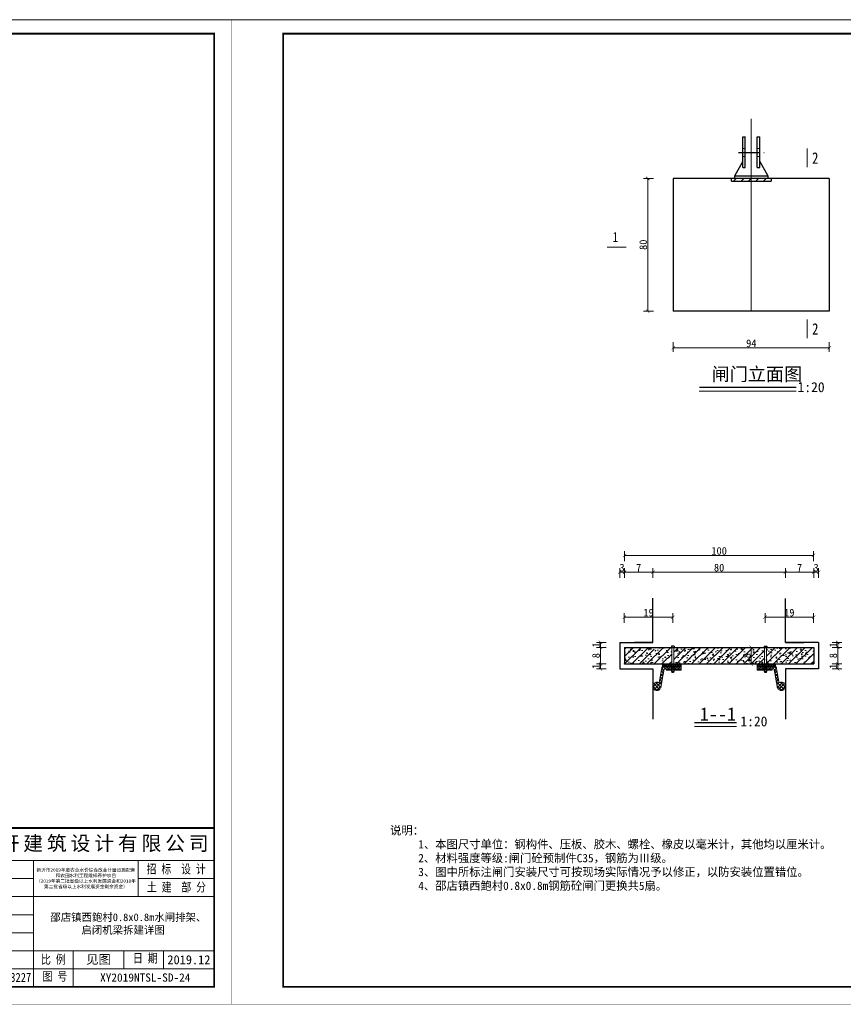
# Model space of a CAD drawing. Extents: x 36231 to 595326, y 3059 to 3871788.
# Tile 39 of 143: x 584519 to 584767, y 3864874 to 3865170. Entities that reach past the tile are written whole.
import ezdxf
from ezdxf.lldxf.tags import DXFTag

# ---------------------------------------------------------------- set-up
doc = ezdxf.new("R2010")
doc.units = 0
doc.header["$PDMODE"] = 32
doc.header["$PDSIZE"] = 0.2
doc.linetypes.add('CENTER', pattern=[50.800000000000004, 31.75, -6.35, 6.35, -6.35])
doc.linetypes.add('HIDDEN', pattern=[0.375, 0.25, -0.125])
doc.layers.get('0').update_dxf_attribs({"linetype": 'CONTINUOUS'})
doc.layers.get('Defpoints').update_dxf_attribs({"linetype": 'CONTINUOUS'})
for name, color, linetype, lineweight in [('0.09标注线', 3, 'CONTINUOUS', 9), ('0.13文字', 3, 'CONTINUOUS', 13), ('图框１', 5, 'CONTINUOUS', 60), ('文字', 7, 'CONTINUOUS', 15), ('文字层', 7, 'CONTINUOUS', 15), ('标注线', 7, 'CONTINUOUS', 18), ('粗实线', 1, 'CONTINUOUS', 40), ('细实线', 3, 'CONTINUOUS', 20), ('细线', 7, 'CONTINUOUS', 15), ('虚线', 251, 'HIDDEN', 15), ('轮廓西线', 1, 'CONTINUOUS', 15)]:
    doc.layers.add(name, color=color, linetype=linetype, lineweight=lineweight)
doc.layers.add('图层4', color=255, linetype='CONTINUOUS')
doc.layers.add('点划线', color=3, linetype='CENTER')
doc.styles.add('-仿宋_GB2312', font='仿宋_GB2312_0.ttf')
doc.styles.add('LYJFS', font='times.ttf', dxfattribs={"width": 0.7})
tags = doc.linetypes.add('DASHDOT2', pattern=[0.5, 0.25, -0.125, 0, -0.125]).pattern_tags.tags
tags[10:11] = [DXFTag(74, 4), DXFTag(75, 0), DXFTag(340, '0'), DXFTag(46, 1.0), DXFTag(50, 0.0), DXFTag(44, 0.0), DXFTag(45, 0.0)]
tags[8:9] = [DXFTag(74, 4), DXFTag(75, 0), DXFTag(340, '0'), DXFTag(46, 1.0), DXFTag(50, 0.0), DXFTag(44, 0.0), DXFTag(45, 0.0)]
tags[6:7] = [DXFTag(74, 4), DXFTag(75, 0), DXFTag(340, '0'), DXFTag(46, 1.0), DXFTag(50, 0.0), DXFTag(44, 0.0), DXFTag(45, 0.0)]
tags[4:5] = [DXFTag(74, 4), DXFTag(75, 0), DXFTag(340, '0'), DXFTag(46, 1.0), DXFTag(50, 0.0), DXFTag(44, 0.0), DXFTag(45, 0.0)]
doc.dimstyles.new('zzzz STANDARD', dxfattribs={"dimtxt": 2.3, "dimasz": 1, "dimexe": 1.25, "dimexo": 1.5, "dimgap": 0.2, "dimtad": 1, "dimdec": 0, "dimlfac": 10, "dimzin": 0, "dimdsep": 46, "dimtxsty": '-仿宋_GB2312', "dimblk": 'ARCHTICK', "dimcen": 0.09, "dimadec": 0, "dimazin": 0, "dimtfac": 1, "dimtdec": 0, "dimtix": 1, "dimtmove": 2, "dimatfit": 3, "dimfxl": 1.7, "dimfxlon": 1, "dimtolj": 1, "dimtzin": 0, "dimlwd": 9, "dimlwe": 9, "dimarcsym": 0})

# ---------------------------------------------------------------- blocks, each defined once
blk = doc.blocks.new('_ARCHTICK')
at = {"color": 0, "linetype": 'ByBlock', "const_width": 0.15}
blk.add_lwpolyline([(-0.5, -0.5), (0.5, 0.5)], dxfattribs=at)
blk = doc.blocks.new('eesz')
at = {"layer": '图框１', "color": 7, "const_width": 0.46666665}
blk.add_lwpolyline([(25244.47424427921, -497.5989567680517), (25244.47424427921, -1980.561866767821), (27344.47416927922, -1980.561866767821), (27344.47416927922, -497.5989567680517)], close=True, dxfattribs=at)
blk.add_lwpolyline([(25244.47424427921, -497.5989567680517), (25244.47424427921, -1980.561866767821), (27344.47416927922, -1980.561866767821), (27344.47416927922, -497.5989567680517)], close=True, dxfattribs=at)
at = {"layer": '图框１', "color": 5, "const_width": 0.46666665}
blk.add_lwpolyline([(25244.47424427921, -497.5989567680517), (25244.47424427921, -1980.561866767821), (27344.47416927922, -1980.561866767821), (27344.47416927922, -497.5989567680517)], close=True, dxfattribs=at)
at = {"layer": '图框１', "color": 7}
blk.add_lwpolyline([(25322.25201927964, -518.3396967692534, 3.111110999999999, 3.111110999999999, 0), (27318.54824427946, -518.3396967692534, 2.592592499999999, 2.592592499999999, 0), (27318.54824427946, -1954.635941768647, 2.592592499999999, 2.592592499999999, 0), (25322.25201927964, -1954.635941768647, 2.592592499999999, 2.592592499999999, 0)], format="xyseb", close=True, dxfattribs=at)
blk.add_lwpolyline([(25322.25201927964, -518.3396967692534, 3.111110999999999, 3.111110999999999, 0), (27318.54824427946, -518.3396967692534, 2.592592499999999, 2.592592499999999, 0), (27318.54824427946, -1954.635941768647, 2.592592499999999, 2.592592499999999, 0), (25322.25201927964, -1954.635941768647, 2.592592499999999, 2.592592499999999, 0)], format="xyseb", close=True, dxfattribs=at)
at = {"layer": '图框１', "color": 5}
blk.add_lwpolyline([(25322.25201927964, -518.3396967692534, 3.111110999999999, 3.111110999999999, 0), (27318.54824427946, -518.3396967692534, 2.592592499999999, 2.592592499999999, 0), (27318.54824427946, -1954.635941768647, 2.592592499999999, 2.592592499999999, 0), (25322.25201927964, -1954.635941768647, 2.592592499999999, 2.592592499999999, 0)], format="xyseb", close=True, dxfattribs=at)
at = {"layer": '细线', "color": 7}
for p, q in [((26850.32603877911, -1715.080394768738), (27318.54824427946, -1715.080394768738)), ((26850.32603877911, -1764.080393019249), (27318.54824427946, -1764.080393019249)), ((26910.21492552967, -1764.080393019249), (26910.21492552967, -1927.41372051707)), ((27008.21492202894, -1764.080393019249), (27008.21492202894, -1927.41372051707)), ((27046.32603177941, -1764.080393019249), (27046.32603177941, -1954.635941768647)), ((27204.21491502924, -1764.080393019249), (27204.21491502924, -1818.524835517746)), ((26850.32603877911, -1791.302614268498), (27046.32603177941, -1791.302614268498)), ((27204.21491502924, -1791.302614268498), (27318.54824427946, -1791.302614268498)), ((26850.32603877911, -1818.524835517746), (27318.54824427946, -1818.524835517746)), ((26850.32603877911, -1845.747056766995), (27046.32603177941, -1845.747056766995)), ((26654.32604577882, -1864.802611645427), (26654.32604577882, -1954.635941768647)), ((26752.32604227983, -1864.802611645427), (26752.32604227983, -1954.635941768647)), ((26556.32604927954, -1872.969278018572), (26850.32603877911, -1872.969278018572)), ((26850.32603877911, -1872.969278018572), (27046.32603177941, -1872.969278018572)), ((26556.32604927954, -1894.747055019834), (26850.32603877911, -1894.747055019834)), ((26850.32603877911, -1900.191499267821), (27318.54824427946, -1900.191499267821)), ((27106.21491852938, -1900.191499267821), (27106.21491852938, -1954.635941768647)), ((27182.43713802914, -1900.191499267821), (27182.43713802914, -1927.41372051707)), ((27242.3260247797, -1900.191499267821), (27242.3260247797, -1927.41372051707)), ((26556.32604927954, -1913.80260989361), (26850.32603877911, -1913.80260989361)), ((26850.32603877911, -1927.41372051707), (27318.54824427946, -1927.41372051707)), ((26556.32604927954, -1932.858164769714), (26850.32603877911, -1932.858164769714))]:
    blk.add_line(p, q, dxfattribs=at)
at = {"layer": '细线', "color": 7, "const_width": 2.722222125}
for points in [[(27318.54824427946, -1715.080394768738), (26850.32603877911, -1715.080394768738), (26850.32603877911, -1954.635941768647)], [(26556.32604927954, -1864.802611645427), (26556.32604927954, -1954.635941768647)]]:
    blk.add_lwpolyline(points, dxfattribs=at)
at = {"layer": '文字', "color": 7, "line_spacing_factor": 0.5, "style": '-仿宋_GB2312'}
for s, insert, char_height, width, attachment_point in [('{\\fSimSun|b0|i0|c134|p2;\\T1.2;\\C256;四川万鼎轩建筑设计有限公司}', (27084.4371415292, -1739.580393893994), 21.777777, 468.2222055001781, 5), ('{\\W0.8;批 准}', (26880.2704821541, -1777.691503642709), 13.611110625, 59.88888675, 5), ('{\\W0.8;招 标  设 计}', (27261.29137848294, -1777.691503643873), 13.611110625, 114.1529269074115, 5), ('{\\W0.8;核 定}', (26880.2704821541, -1804.913724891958), 13.611110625, 59.88888675, 5), ('{\\W0.8;土 建  部 分}', (27261.66570545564, -1804.913724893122), 13.611110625, 114.9015808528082, 5), ('{\\W0.8;审 查}', (26880.2704821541, -1832.135946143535), 13.611110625, 59.88888675, 5), ('{\\W0.8;校 核}', (26880.2704821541, -1859.358167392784), 13.611110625, 59.88888675, 5), ('{\\W0.8;设 计}', (26880.2704821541, -1886.580388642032), 13.611110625, 59.88888675, 5), ('{\\W0.8;制 图}', (26880.2704821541, -1913.80260989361), 13.611110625, 59.88888675, 5), ('{\\W0.8;比 例}', (27076.27047515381, -1913.80260989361), 13.611110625, 59.88888675, 5), ('见图', (27144.32602827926, -1913.802609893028), 13.611110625, 76.22221949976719, 5), ('{\\W0.8;日 期}', (27196.2089412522, -1904.442667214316), 13.611110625, 54.50771360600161, 1), ('2019.12', (27280.437134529, -1913.80260989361), 13.611110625, 76.22221950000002, 5), ('{\\W0.7; 会签单位}', (26605.32604752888, -1943.747053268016), 10.8888885, 97.9999965, 5), ('{\\W0.7;会签者}', (26703.32604402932, -1943.747053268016), 10.8888885, 97.9999965, 5), ('{\\W0.7;日期}', (26801.32604052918, -1943.747053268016), 10.8888885, 97.9999965, 5), ('{\\W0.85;设计证书编号：A251033227}', (26948.32603527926, -1941.024831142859), 13.611110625, 195.9999930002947, 5), ('{\\W0.8;图 号}', (27060.09783500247, -1931.664888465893), 13.611110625, 54.50771360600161, 1)]:
    blk.add_mtext(s, dxfattribs=dict(at, insert=insert, char_height=char_height, width=width, attachment_point=attachment_point))
at = {"layer": '文字', "color": 7, "insert": (27125.27047340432, -1791.302614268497), "char_height": 5, "width": 157.8888832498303, "attachment_point": 5, "style": '-仿宋_GB2312'}
blk.add_mtext('新沂市2019年度农业水价综合改革计量设施配套\\P和农田水利工程维修养护项目\\P（2019年第二批省级以上水利发展资金和2018年\\P第二批省级以上水利发展资金剩余资金）', dxfattribs=at)
blk = doc.blocks.new('*D2237')
at = {"layer": 'Defpoints', "color": 0, "lineweight": 13}
for p in [(584701.0108548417, 3864976.194732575), (584693.7798039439, 3864974.694732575), (584699.5608548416, 3864974.694732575)]:
    blk.add_point(p, dxfattribs=at)
at = {"layer": '细实线', "color": 0, "lineweight": 9}
for p, q in [((584695.4798039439, 3864976.194732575), (584692.5298039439, 3864976.194732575)), ((584693.7798039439, 3864976.194732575), (584693.7798039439, 3864974.694732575)), ((584695.4798039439, 3864974.694732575), (584692.5298039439, 3864974.694732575))]:
    blk.add_line(p, q, dxfattribs=at)
for p, rotation in [((584693.7798039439, 3864976.194732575), 90), ((584693.7798039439, 3864974.694732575), 270)]:
    blk.add_blockref('_ARCHTICK', p, dxfattribs=dict(at, rotation=rotation))
at = {"layer": '细实线', "color": 0, "lineweight": 9, "insert": (584692.4298039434, 3864975.444732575), "char_height": 2.3, "attachment_point": 5, "rotation": 90, "style": '-仿宋_GB2312'}
blk.add_mtext('\\A1;1', dxfattribs=at)
blk = doc.blocks.new('*D2238')
at = {"layer": 'Defpoints', "color": 0, "lineweight": 13}
for p in [(584693.7798039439, 3864982.694732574), (584700.3894262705, 3864982.694732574), (584701.0108548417, 3864981.194732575)]:
    blk.add_point(p, dxfattribs=at)
at = {"layer": '细实线', "color": 0, "lineweight": 9}
for p, q in [((584695.4798039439, 3864982.694732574), (584692.5298039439, 3864982.694732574)), ((584695.4798039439, 3864981.194732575), (584692.5298039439, 3864981.194732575)), ((584693.7798039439, 3864981.194732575), (584693.7798039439, 3864982.694732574))]:
    blk.add_line(p, q, dxfattribs=at)
for p, rotation in [((584693.7798039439, 3864982.694732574), 90), ((584693.7798039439, 3864981.194732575), 270)]:
    blk.add_blockref('_ARCHTICK', p, dxfattribs=dict(at, rotation=rotation))
at = {"layer": '细实线', "color": 0, "lineweight": 9, "insert": (584692.4298039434, 3864981.944732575), "char_height": 2.3, "attachment_point": 5, "rotation": 90, "style": '-仿宋_GB2312'}
blk.add_mtext('\\A1;1', dxfattribs=at)
blk = doc.blocks.new('*D2230')
at = {"layer": 'Defpoints', "color": 0, "lineweight": 13}
for p in [(584701.0108548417, 3865003.850995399), (584699.5608548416, 3864980.536004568), (584701.0108548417, 3864977.036004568)]:
    blk.add_point(p, dxfattribs=at)
at = {"layer": '细实线', "color": 0, "lineweight": 9}
for p, q in [((584699.5608548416, 3865002.150995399), (584699.5608548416, 3865005.100995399)), ((584701.0108548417, 3865002.150995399), (584701.0108548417, 3865005.100995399)), ((584699.5608548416, 3865003.850995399), (584701.0108548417, 3865003.850995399))]:
    blk.add_line(p, q, dxfattribs=at)
at = {"layer": '细实线', "color": 0, "lineweight": 9, "rotation": 180}
blk.add_blockref('_ARCHTICK', (584699.5608548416, 3865003.850995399), dxfattribs=at)
at = {"layer": '细实线', "color": 0, "lineweight": 9}
blk.add_blockref('_ARCHTICK', (584701.0108548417, 3865003.850995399), dxfattribs=at)
at = {"layer": '细实线', "color": 0, "lineweight": 9, "insert": (584700.2858548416, 3865005.200995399), "char_height": 2.3, "attachment_point": 5, "style": '-仿宋_GB2312'}
blk.add_mtext('\\A1;3', dxfattribs=at)
blk = doc.blocks.new('*D2239')
at = {"layer": 'Defpoints', "color": 0, "lineweight": 13}
for p in [(584758.0108548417, 3864976.194732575), (584759.4608548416, 3864974.694732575), (584765.2419057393, 3864974.694732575)]:
    blk.add_point(p, dxfattribs=at)
at = {"layer": '细实线', "color": 0, "lineweight": 9}
for p, q in [((584763.5419057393, 3864976.194732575), (584766.4919057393, 3864976.194732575)), ((584765.2419057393, 3864976.194732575), (584765.2419057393, 3864974.694732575)), ((584763.5419057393, 3864974.694732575), (584766.4919057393, 3864974.694732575))]:
    blk.add_line(p, q, dxfattribs=at)
for p, rotation in [((584765.2419057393, 3864976.194732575), 90), ((584765.2419057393, 3864974.694732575), 270)]:
    blk.add_blockref('_ARCHTICK', p, dxfattribs=dict(at, rotation=rotation))
at = {"layer": '细实线', "color": 0, "lineweight": 9, "insert": (584763.8919057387, 3864975.444732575), "char_height": 2.3, "attachment_point": 5, "rotation": 90, "style": '-仿宋_GB2312'}
blk.add_mtext('\\A1;1', dxfattribs=at)
blk = doc.blocks.new('*D2231')
at = {"layer": 'Defpoints', "color": 0, "lineweight": 13}
for p in [(584758.0108548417, 3865003.850995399), (584749.4608548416, 3864980.536004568), (584758.0108548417, 3864977.036004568)]:
    blk.add_point(p, dxfattribs=at)
at = {"layer": '细实线', "color": 0, "lineweight": 9}
for p, q in [((584749.4608548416, 3865002.150995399), (584749.4608548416, 3865005.100995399)), ((584758.0108548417, 3865002.150995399), (584758.0108548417, 3865005.100995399)), ((584749.4608548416, 3865003.850995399), (584758.0108548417, 3865003.850995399))]:
    blk.add_line(p, q, dxfattribs=at)
at = {"layer": '细实线', "color": 0, "lineweight": 9, "rotation": 180}
blk.add_blockref('_ARCHTICK', (584749.4608548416, 3865003.850995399), dxfattribs=at)
at = {"layer": '细实线', "color": 0, "lineweight": 9}
blk.add_blockref('_ARCHTICK', (584758.0108548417, 3865003.850995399), dxfattribs=at)
at = {"layer": '细实线', "color": 0, "lineweight": 9, "insert": (584753.7358548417, 3865005.200995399), "char_height": 2.3, "attachment_point": 5, "style": '-仿宋_GB2312'}
blk.add_mtext('\\A1;7', dxfattribs=at)
blk = doc.blocks.new('*D2240')
at = {"layer": 'Defpoints', "color": 0, "lineweight": 13}
for p in [(584758.0108548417, 3864981.194732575), (584758.6322834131, 3864982.694732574), (584765.2419057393, 3864982.694732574)]:
    blk.add_point(p, dxfattribs=at)
at = {"layer": '细实线', "color": 0, "lineweight": 9}
for p, q in [((584763.5419057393, 3864982.694732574), (584766.4919057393, 3864982.694732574)), ((584763.5419057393, 3864981.194732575), (584766.4919057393, 3864981.194732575)), ((584765.2419057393, 3864981.194732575), (584765.2419057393, 3864982.694732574))]:
    blk.add_line(p, q, dxfattribs=at)
for p, rotation in [((584765.2419057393, 3864982.694732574), 90), ((584765.2419057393, 3864981.194732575), 270)]:
    blk.add_blockref('_ARCHTICK', p, dxfattribs=dict(at, rotation=rotation))
at = {"layer": '细实线', "color": 0, "lineweight": 9, "insert": (584763.8919057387, 3864981.944732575), "char_height": 2.3, "attachment_point": 5, "rotation": 90, "style": '-仿宋_GB2312'}
blk.add_mtext('\\A1;1', dxfattribs=at)
blk = doc.blocks.new('*D2233')
at = {"layer": 'Defpoints', "color": 0, "lineweight": 13}
for p in [(584758.0108548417, 3865003.850995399), (584759.4608548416, 3864980.536004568), (584758.0108548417, 3864977.036004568)]:
    blk.add_point(p, dxfattribs=at)
at = {"layer": '细实线', "color": 0, "lineweight": 9}
for p, q in [((584758.0108548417, 3865002.150995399), (584758.0108548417, 3865005.100995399)), ((584759.4608548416, 3865002.150995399), (584759.4608548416, 3865005.100995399)), ((584759.4608548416, 3865003.850995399), (584758.0108548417, 3865003.850995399))]:
    blk.add_line(p, q, dxfattribs=at)
at = {"layer": '细实线', "color": 0, "lineweight": 9, "rotation": 180}
blk.add_blockref('_ARCHTICK', (584758.0108548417, 3865003.850995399), dxfattribs=at)
at = {"layer": '细实线', "color": 0, "lineweight": 9}
blk.add_blockref('_ARCHTICK', (584759.4608548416, 3865003.850995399), dxfattribs=at)
at = {"layer": '细实线', "color": 0, "lineweight": 9, "insert": (584758.7358548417, 3865005.200995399), "char_height": 2.3, "attachment_point": 5, "style": '-仿宋_GB2312'}
blk.add_mtext('\\A1;3', dxfattribs=at)
blk = doc.blocks.new('*D2234')
at = {"layer": 'Defpoints', "color": 0, "lineweight": 13}
for p in [(584709.5608548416, 3865003.850995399), (584709.5608548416, 3864996.007103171), (584749.4608548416, 3864995.957579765)]:
    blk.add_point(p, dxfattribs=at)
at = {"layer": '细实线', "color": 0, "lineweight": 9}
for p, q in [((584709.5608548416, 3865002.150995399), (584709.5608548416, 3865005.100995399)), ((584749.4608548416, 3865002.150995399), (584749.4608548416, 3865005.100995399)), ((584749.4608548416, 3865003.850995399), (584709.5608548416, 3865003.850995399))]:
    blk.add_line(p, q, dxfattribs=at)
at = {"layer": '细实线', "color": 0, "lineweight": 9, "rotation": 180}
blk.add_blockref('_ARCHTICK', (584709.5608548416, 3865003.850995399), dxfattribs=at)
at = {"layer": '细实线', "color": 0, "lineweight": 9}
blk.add_blockref('_ARCHTICK', (584749.4608548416, 3865003.850995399), dxfattribs=at)
at = {"layer": '细实线', "color": 0, "lineweight": 9, "insert": (584729.5108548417, 3865005.200995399), "char_height": 2.3, "attachment_point": 5, "style": '-仿宋_GB2312'}
blk.add_mtext('\\A1;80', dxfattribs=at)
blk = doc.blocks.new('*D2235')
at = {"layer": 'Defpoints', "color": 0, "lineweight": 13}
for p in [(584701.0108548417, 3865003.850995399), (584701.0108548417, 3865002.150995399), (584709.5608548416, 3864996.007103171)]:
    blk.add_point(p, dxfattribs=at)
at = {"layer": '细实线', "color": 0, "lineweight": 9}
for p, q in [((584701.0108548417, 3865003.650995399), (584701.0108548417, 3865005.100995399)), ((584709.5608548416, 3865002.150995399), (584709.5608548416, 3865005.100995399)), ((584709.5608548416, 3865003.850995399), (584701.0108548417, 3865003.850995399))]:
    blk.add_line(p, q, dxfattribs=at)
at = {"layer": '细实线', "color": 0, "lineweight": 9, "rotation": 180}
blk.add_blockref('_ARCHTICK', (584701.0108548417, 3865003.850995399), dxfattribs=at)
at = {"layer": '细实线', "color": 0, "lineweight": 9}
blk.add_blockref('_ARCHTICK', (584709.5608548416, 3865003.850995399), dxfattribs=at)
at = {"layer": '细实线', "color": 0, "lineweight": 9, "insert": (584705.2858548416, 3865005.200995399), "char_height": 2.3, "attachment_point": 5, "style": '-仿宋_GB2312'}
blk.add_mtext('\\A1;7', dxfattribs=at)
blk = doc.blocks.new('*D2226')
at = {"layer": 'Defpoints', "color": 0, "lineweight": 13}
for p in [(584739.1811104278, 3864981.194732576), (584739.1811104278, 3864981.194732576), (584739.181110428, 3864976.194732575)]:
    blk.add_point(p, dxfattribs=at)
at = {"layer": '细实线', "color": 0, "lineweight": 9}
for p, q in [((584739.1811104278, 3864981.194732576), (584737.9311104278, 3864981.194732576)), ((584739.1811104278, 3864976.194732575), (584739.1811104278, 3864981.194732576)), ((584739.1811104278, 3864976.194732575), (584737.9311104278, 3864976.194732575))]:
    blk.add_line(p, q, dxfattribs=at)
for p, rotation in [((584739.1811104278, 3864981.194732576), 90), ((584739.1811104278, 3864976.194732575), 270)]:
    blk.add_blockref('_ARCHTICK', p, dxfattribs=dict(at, rotation=rotation))
at = {"layer": '细实线', "color": 0, "lineweight": 9, "insert": (584737.8311104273, 3864978.694732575), "char_height": 2.3, "attachment_point": 5, "rotation": 90, "style": '-仿宋_GB2312'}
blk.add_mtext('\\A1;8', dxfattribs=at)
blk = doc.blocks.new('*D2228')
at = {"layer": 'Defpoints', "color": 0, "lineweight": 13}
for p in [(584743.3451796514, 3864990.282295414), (584757.9608548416, 3864981.194732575), (584743.3451796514, 3864973.627387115)]:
    blk.add_point(p, dxfattribs=at)
at = {"layer": '细实线', "color": 0, "lineweight": 9}
for p, q in [((584743.3451796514, 3864988.582295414), (584743.3451796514, 3864991.532295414)), ((584757.9608548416, 3864990.282295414), (584743.3451796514, 3864990.282295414)), ((584757.9608548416, 3864988.582295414), (584757.9608548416, 3864991.532295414))]:
    blk.add_line(p, q, dxfattribs=at)
at = {"layer": '细实线', "color": 0, "lineweight": 9, "rotation": 180}
blk.add_blockref('_ARCHTICK', (584743.3451796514, 3864990.282295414), dxfattribs=at)
at = {"layer": '细实线', "color": 0, "lineweight": 9}
blk.add_blockref('_ARCHTICK', (584757.9608548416, 3864990.282295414), dxfattribs=at)
at = {"layer": '细实线', "color": 0, "lineweight": 9, "insert": (584750.6530172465, 3864991.632295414), "char_height": 2.3, "attachment_point": 5, "style": '-仿宋_GB2312'}
blk.add_mtext('\\A1;19', dxfattribs=at)

msp = doc.modelspace()

# ---------------------------------------------------------------- hatches: boundary and pattern name
at = {"layer": '0.09标注线', "lineweight": 13}
h = msp.add_hatch(dxfattribs=at)
h.set_pattern_fill('ANSI31', color=256, scale=0.5, style=0)
h.set_pattern_definition([(45, (584701.0108548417, 3864976.194732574), (-1.122532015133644, 1.122532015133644), [])])
h.paths.add_polyline_path([(584758.0108548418, 3864976.194732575), (584758.0108548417, 3864981.194732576), (584749.0233548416, 3864981.194732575), (584749.0233548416, 3864980.282395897, -0.5773502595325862), (584748.863644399, 3864980.190187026, 0.1316525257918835), (584748.9168812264, 3864980.175922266, 0.4142135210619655), (584749.0233548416, 3864980.282395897), (584749.0233548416, 3864981.194732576), (584743.6951796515, 3864981.194732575), (584743.6951796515, 3864976.194732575), (584746.4951796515, 3864976.194732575)])
h.paths.add_polyline_path([(584743.0951796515, 3864976.194732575), (584743.0951796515, 3864981.194732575), (584715.9265300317, 3864981.194732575), (584715.9265300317, 3864976.194732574), (584718.1265300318, 3864976.194732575)])
h.paths.add_polyline_path([(584715.3265300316, 3864976.194732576), (584715.3265300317, 3864981.194732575), (584710.2113021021, 3864981.194732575), (584710.2113021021, 3864980.282395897, -1.000033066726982), (584709.9983548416, 3864980.282395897), (584709.9983548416, 3864981.194732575), (584702.6233548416, 3864981.194732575), (584702.6233548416, 3864980.282395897, -1), (584702.4104075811, 3864980.282395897), (584702.4104075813, 3864981.194732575), (584701.0108548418, 3864981.194732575), (584701.0108548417, 3864976.194732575)])
h.paths.add_polyline_path([(584736.0613910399, 3864976.783246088), (584736.0613910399, 3864980.606219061), (584739.5113910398, 3864980.606219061), (584739.5113910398, 3864976.783246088)], flags=24)
h = msp.add_hatch(dxfattribs=at)
h.set_pattern_fill('AR-CONC', color=256, scale=0.02, style=0)
h.set_pattern_definition([(49.99999999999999, (584701.0108548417, 3864976.194732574), (3.64369337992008, -0.3187817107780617), [0.381, -4.191000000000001]), (355, (584701.0108548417, 3864976.194732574), (-0.7048565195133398, 3.8211328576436), [0.3048, -3.3528]), (100.451, (584701.3144948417, 3864976.168167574), (2.938850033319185, 3.502333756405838), [0.3238, -3.5618]), (46.18420000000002, (584701.0108548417, 3864977.210732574), (5.421580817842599, -0.8408465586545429), [0.5714999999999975, -6.28649999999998]), (96.6356, (584701.4626528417, 3864977.140662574), (4.748084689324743, 4.948511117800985), [0.4857, -5.3427]), (351.1840000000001, (584701.0108548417, 3864977.210732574), (4.748092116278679, 4.948502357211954), [0.4572, -5.0292]), (21, (584701.5188548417, 3864976.956732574), (3.032297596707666, -2.04531037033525), [0.381, -4.191000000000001]), (326.0000000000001, (584701.5188548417, 3864976.956732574), (1.236040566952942, 3.683759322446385), [0.3048, -3.3528]), (71.4514, (584701.7715448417, 3864976.786290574), (4.268329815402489, 1.638457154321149), [0.3238, -3.5618]), (37.50000000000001, (584701.0108548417, 3864976.194732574), (0.06177206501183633, 1.691100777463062), [0, -3.31216, 0, -3.4036, 0, -3.3655]), (7.499999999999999, (584701.0108548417, 3864976.194732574), (1.336393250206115, 2.00361149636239), [0, -1.94056, 0, -3.23596, 0, -1.2827]), (327.5, (584699.8780148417, 3864976.194732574), (2.711811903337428, -0.1145748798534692), [0, -1.27, 0, -3.9624, 0, -5.2578]), (317.5, (584699.3700148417, 3864976.194732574), (2.962583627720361, 0.5085298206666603), [0, -1.651, 0, -2.63144, 0, -3.7338])])
h.paths.add_polyline_path([(584743.6951796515, 3864976.194732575), (584746.4951796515, 3864976.194732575), (584758.0108548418, 3864976.194732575), (584758.0108548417, 3864981.194732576), (584749.0233548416, 3864981.194732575), (584749.0233548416, 3864980.282395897, -0.5773502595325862), (584748.863644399, 3864980.190187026, 0.1316525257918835), (584748.9168812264, 3864980.175922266, 0.4142135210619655), (584749.0233548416, 3864980.282395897), (584749.0233548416, 3864981.194732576), (584743.6951796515, 3864981.194732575)])
h.paths.add_polyline_path([(584715.9265300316, 3864981.194732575), (584715.9265300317, 3864976.194732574), (584718.1265300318, 3864976.194732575), (584743.0951796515, 3864976.194732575), (584743.0951796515, 3864981.194732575)])
h.paths.add_polyline_path([(584710.2113021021, 3864981.194732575), (584710.2113021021, 3864980.282395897, -1.000033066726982), (584709.9983548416, 3864980.282395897), (584709.9983548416, 3864981.194732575), (584702.6233548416, 3864981.194732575), (584702.6233548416, 3864980.282395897, -1), (584702.4104075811, 3864980.282395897), (584702.4104075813, 3864981.194732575), (584701.0108548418, 3864981.194732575), (584701.0108548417, 3864976.194732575), (584715.3265300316, 3864976.194732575), (584715.3265300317, 3864981.194732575)])
h.paths.add_polyline_path([(584736.0613910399, 3864976.783246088), (584736.0613910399, 3864980.606219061), (584739.5113910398, 3864980.606219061), (584739.5113910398, 3864976.783246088)], flags=24)
at = {"layer": '标注线'}
h = msp.add_hatch(dxfattribs=at)
h.set_pattern_fill('ANSI31', scale=0.5, style=0)
h.set_pattern_definition([(45, (582772.9271627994, 3863324.66151726), (-1.122532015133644, 1.122532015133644), [])])
h.paths.add_polyline_path([(584745.2087126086, 3865122.508760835), (584733.2087126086, 3865122.508760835), (584733.2087126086, 3865121.708760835), (584745.2087126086, 3865121.708760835)])
at = {"layer": '虚线', "ltscale": 0.1}
h = msp.add_hatch(dxfattribs=at)
h.set_pattern_fill('ANSI37', scale=0.45, angle=180, style=0)
h.set_pattern_definition([(135, (581401.5652125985, 3864361.647973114), (0.5051394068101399, 0.50513940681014), []), (45.00000000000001, (581401.5652125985, 3864361.647973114), (0.50513940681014, -0.5051394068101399), [])])
h.paths.add_polyline_path([(584711.986947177, 3864969.227672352, -3.353267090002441), (584711.4472803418, 3864970.486147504), (584712.3216126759, 3864975.444732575), (584718.0716126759, 3864975.444732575), (584718.0716126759, 3864974.694732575), (584712.9509373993, 3864974.694732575)])
h = msp.add_hatch(dxfattribs=at)
h.set_pattern_fill('_USER', scale=0.375, angle=135, style=0, double=1, pattern_type=0)
h.set_pattern_definition([(225, (583366.1197508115, 3864508.505630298), (-0.2651650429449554, 0.2651650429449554), []), (135, (583366.1197508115, 3864508.505630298), (0.2651650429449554, 0.2651650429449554), [])])
h.paths.add_polyline_path([(584712.4716126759, 3864975.444732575), (584712.4716126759, 3864976.194732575), (584718.0716126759, 3864976.194732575), (584718.0716126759, 3864975.444732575)])
h = msp.add_hatch(dxfattribs=at)
h.set_pattern_fill('_USER', scale=0.375, angle=135, style=0, double=1, pattern_type=0)
h.set_pattern_definition([(315, (586092.8970415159, 3864508.505630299), (0.2651650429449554, 0.2651650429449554), []), (45.00000000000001, (586092.8970415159, 3864508.505630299), (-0.2651650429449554, 0.2651650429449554), [])])
h.paths.add_polyline_path([(584746.5451796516, 3864975.444732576), (584746.5451796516, 3864976.194732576), (584740.9451796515, 3864976.194732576), (584740.9451796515, 3864975.444732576)])
h = msp.add_hatch(dxfattribs=at)
h.set_pattern_fill('ANSI37', scale=0.45, angle=180, style=0)
h.set_pattern_definition([(45.00000000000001, (588057.4515797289, 3864361.647973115), (-0.5051394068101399, 0.50513940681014), []), (135, (588057.4515797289, 3864361.647973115), (-0.50513940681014, -0.5051394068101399), [])])
h.paths.add_polyline_path([(584747.0298451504, 3864969.227672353, 3.353267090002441), (584747.5695119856, 3864970.486147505), (584746.6951796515, 3864975.444732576), (584740.9451796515, 3864975.444732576), (584740.9451796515, 3864974.694732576), (584746.0658549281, 3864974.694732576)])
h = msp.add_hatch(dxfattribs=at)
h.set_pattern_fill('ANSI31', scale=0.1, angle=180, style=0)
h.set_pattern_definition([(135, (583366.1197508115, 3864510.644869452), (0.2245064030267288, 0.2245064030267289), [])])
h.paths.add_polyline_path([(584718.0716126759, 3864974.294732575), (584713.5716126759, 3864974.294732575), (584713.5716126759, 3864974.694732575), (584718.0716126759, 3864974.694732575)])
h = msp.add_hatch(dxfattribs=at)
h.set_pattern_fill('ANSI31', scale=0.1, angle=180, style=0)
h.set_pattern_definition([(45.00000000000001, (586092.8970415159, 3864510.644869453), (-0.2245064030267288, 0.2245064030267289), [])])
h.paths.add_polyline_path([(584740.9451796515, 3864974.294732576), (584745.4451796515, 3864974.294732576), (584745.4451796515, 3864974.694732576), (584740.9451796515, 3864974.694732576)])

# ---------------------------------------------------------------- linework, layer by layer
at = {"layer": '0.13文字', "lineweight": 13}
msp.add_line((590756.6746656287, 3865170.276758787), (583664.275009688, 3865170.276758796), dxfattribs=at)
at = {"layer": '图层4', "color": 7}
for p, q in [((584715.1716126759, 3864981.594732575), (584715.1716126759, 3864981.194732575)), ((584715.9716126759, 3864981.594732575), (584715.1716126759, 3864981.594732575)), ((584715.9716126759, 3864981.594732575), (584715.9716126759, 3864981.194732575)), ((584743.0451796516, 3864981.594732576), (584743.8451796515, 3864981.594732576)), ((584743.0451796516, 3864981.594732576), (584743.0451796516, 3864981.194732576)), ((584743.8451796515, 3864981.594732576), (584743.8451796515, 3864981.194732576))]:
    msp.add_line(p, q, dxfattribs=at)
at = {"layer": '标注线', "color": 7}
for p, q in [((584723.5230114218, 3865058.361576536), (584752.7339090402, 3865058.361576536)), ((584722.0496416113, 3864957.38164365), (584734.7612209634, 3864957.38164365))]:
    msp.add_line(p, q, dxfattribs=at)
for points, const_width in [([(584756.0424563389, 3865125.794714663), (584756.0424563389, 3865131.535921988)], 0.28), ([(584701.523296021, 3865101.743849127), (584695.782088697, 3865101.743849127)], 0.28), ([(584756.0424563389, 3865074.309124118), (584756.0424563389, 3865080.050331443)], 0.28), ([(584723.5230114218, 3865059.542892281), (584752.7339090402, 3865059.542892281)], 0.4), ([(584722.0496416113, 3864958.455604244), (584734.7612209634, 3864958.455604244)], 0.4)]:
    msp.add_lwpolyline(points, dxfattribs=dict(at, const_width=const_width))
at = {"layer": '点划线', "color": 7, "ltscale": 0.2}
msp.add_line((584735.3977819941, 3865130.258760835), (584743.1080336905, 3865130.258760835), dxfattribs=at)
at = {"layer": '细实线', "color": 1, "linetype": 'DASHDOT2', "ltscale": 9}
msp.add_line((584739.2087126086, 3865140.458101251), (584739.2087126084, 3865082.508760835), dxfattribs=at)
at = {"layer": '细实线', "ltscale": 8}
msp.add_line((584701.0108548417, 3864976.194732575), (584701.0108548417, 3864978.694732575), dxfattribs=at)
at = {"layer": '虚线', "color": 7}
for p, q in [((584736.6087126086, 3865131.538760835), (584737.4087126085, 3865131.538760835)), ((584741.0087126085, 3865131.538760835), (584741.8087126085, 3865131.538760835)), ((584736.6087126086, 3865129.138760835), (584737.4087126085, 3865129.138760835)), ((584741.0087126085, 3865129.138760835), (584741.8087126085, 3865129.138760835))]:
    msp.add_line(p, q, dxfattribs=at)
at = {"layer": '虚线', "color": 7, "ltscale": 0.1}
for p, q in [((584715.2716126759, 3864981.194732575), (584715.2716126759, 3864973.694732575)), ((584715.8716126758, 3864981.194732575), (584715.8716126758, 3864973.694732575)), ((584743.1451796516, 3864981.194732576), (584743.1451796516, 3864973.694732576)), ((584743.7451796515, 3864981.194732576), (584743.7451796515, 3864973.694732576)), ((584711.4472803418, 3864970.486147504), (584712.3216126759, 3864975.444732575)), ((584718.0716126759, 3864975.444732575), (584712.3216126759, 3864975.444732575)), ((584712.4716126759, 3864976.194732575), (584712.4716126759, 3864975.444732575)), ((584712.4716126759, 3864975.444732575), (584718.0716126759, 3864975.444732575)), ((584718.0716126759, 3864975.444732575), (584718.0716126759, 3864976.194732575)), ((584718.0716126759, 3864974.294732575), (584718.0716126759, 3864975.444732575)), ((584740.9451796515, 3864975.444732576), (584740.9451796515, 3864976.194732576)), ((584740.9451796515, 3864974.294732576), (584740.9451796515, 3864975.444732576)), ((584740.9451796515, 3864975.444732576), (584746.6951796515, 3864975.444732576)), ((584746.5451796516, 3864975.444732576), (584740.9451796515, 3864975.444732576)), ((584746.5451796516, 3864976.194732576), (584746.5451796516, 3864975.444732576)), ((584747.5695119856, 3864970.486147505), (584746.6951796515, 3864975.444732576)), ((584711.986947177, 3864969.227672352), (584712.9509373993, 3864974.694732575)), ((584718.0716126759, 3864974.694732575), (584712.9509373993, 3864974.694732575)), ((584713.5716126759, 3864974.694732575), (584713.5716126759, 3864974.294732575)), ((584718.0716126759, 3864974.294732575), (584713.5716126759, 3864974.294732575)), ((584715.1716126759, 3864973.894732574), (584715.1716126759, 3864974.294732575)), ((584715.9716126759, 3864973.894732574), (584715.1716126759, 3864973.894732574)), ((584715.2716126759, 3864973.894732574), (584715.2716126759, 3864973.627387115)), ((584715.2716126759, 3864973.627387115), (584715.8716126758, 3864973.627387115)), ((584715.8716126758, 3864973.894732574), (584715.8716126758, 3864973.627387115)), ((584715.9716126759, 3864973.894732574), (584715.9716126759, 3864974.294732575)), ((584740.9451796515, 3864974.694732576), (584746.0658549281, 3864974.694732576)), ((584740.9451796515, 3864974.294732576), (584745.4451796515, 3864974.294732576)), ((584743.0451796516, 3864973.894732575), (584743.0451796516, 3864974.294732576)), ((584743.0451796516, 3864973.894732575), (584743.8451796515, 3864973.894732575)), ((584743.1451796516, 3864973.894732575), (584743.1451796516, 3864973.627387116)), ((584743.7451796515, 3864973.627387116), (584743.1451796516, 3864973.627387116)), ((584743.7451796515, 3864973.894732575), (584743.7451796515, 3864973.627387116)), ((584743.8451796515, 3864973.894732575), (584743.8451796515, 3864974.294732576)), ((584745.4451796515, 3864974.694732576), (584745.4451796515, 3864974.294732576)), ((584747.0298451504, 3864969.227672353), (584746.0658549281, 3864974.694732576))]:
    msp.add_line(p, q, dxfattribs=at)
for centre, start, end in [((584710.7559374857, 3864969.444732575), 56.42182154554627, 349.999999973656), ((584748.2608548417, 3864969.444732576), 190.000000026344, 123.5781784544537)]:
    msp.add_arc(centre, 1.25, start, end, dxfattribs=at)
at = {"layer": '轮廓西线', "color": 4, "lineweight": 30}
for p, q in [((584736.6087126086, 3865125.829581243), (584736.6087126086, 3865135.029581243)), ((584736.6179686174, 3865135.029553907), (584737.4179686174, 3865135.029553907)), ((584737.4087126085, 3865125.829581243), (584737.4087126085, 3865135.029581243)), ((584741.0087126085, 3865125.829581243), (584741.0087126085, 3865135.029581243)), ((584741.0179686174, 3865135.029553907), (584741.8179686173, 3865135.029553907)), ((584741.8087126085, 3865125.829581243), (584741.8087126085, 3865135.029581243)), ((584734.2087126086, 3865123.308760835), (584736.6087126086, 3865127.588760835)), ((584741.8087126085, 3865127.588760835), (584744.2087126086, 3865123.308760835)), ((584734.2087126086, 3865123.308760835), (584744.2087126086, 3865123.308760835)), ((584734.2087126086, 3865122.508760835), (584734.2087126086, 3865123.308760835)), ((584736.6087126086, 3865125.829581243), (584737.4087126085, 3865125.829581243)), ((584741.0087126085, 3865125.829581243), (584741.8087126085, 3865125.829581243)), ((584744.2087126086, 3865123.308760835), (584744.2087126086, 3865122.508760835)), ((584715.7087126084, 3865122.508760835), (584715.7087126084, 3865082.508760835)), ((584762.7087126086, 3865122.508760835), (584715.7087126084, 3865122.508760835)), ((584733.2087126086, 3865121.708760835), (584733.2087126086, 3865122.508760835)), ((584733.2087126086, 3865121.708760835), (584745.2087126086, 3865121.708760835)), ((584745.2087126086, 3865122.508760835), (584745.2087126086, 3865121.708760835)), ((584762.7087126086, 3865122.508760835), (584762.7087126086, 3865082.508760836)), ((584762.7087126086, 3865082.508760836), (584715.7087126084, 3865082.508760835)), ((584709.5608548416, 3864982.694732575), (584709.5608548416, 3864996.007103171)), ((584749.4608548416, 3864982.694732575), (584749.4608548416, 3864995.957579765)), ((584699.5608548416, 3864982.694732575), (584709.5608548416, 3864982.694732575)), ((584699.5608548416, 3864982.694732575), (584699.5608548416, 3864974.694732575)), ((584699.5608548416, 3864982.694732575), (584709.5608548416, 3864982.694732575)), ((584701.0108548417, 3864981.194732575), (584701.0108548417, 3864976.194732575)), ((584701.0108548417, 3864981.194732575), (584758.0108548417, 3864981.194732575)), ((584709.5608548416, 3864982.694732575), (584704.0153872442, 3864982.694732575)), ((584759.4608548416, 3864982.694732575), (584749.4608548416, 3864982.694732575)), ((584749.4608548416, 3864982.694732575), (584755.0063224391, 3864982.694732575)), ((584759.4608548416, 3864982.694732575), (584749.4608548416, 3864982.694732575)), ((584758.0108548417, 3864981.194732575), (584758.0108548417, 3864976.194732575)), ((584759.4608548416, 3864982.694732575), (584759.4608548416, 3864974.694732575)), ((584701.0108548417, 3864976.194732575), (584758.0108548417, 3864976.194732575)), ((584699.5608548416, 3864974.694732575), (584709.5608548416, 3864974.694732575)), ((584709.5108548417, 3864974.694732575), (584709.5108548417, 3864959.51529331)), ((584759.4608548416, 3864974.694732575), (584749.4608548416, 3864974.694732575)), ((584749.5108548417, 3864974.694732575), (584749.5108548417, 3864959.51529331))]:
    msp.add_line(p, q, dxfattribs=at)

# ---------------------------------------------------------------- block references
at = {"layer": '文字层', "xscale": 0.1999999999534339, "yscale": 0.2000000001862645, "zscale": 0.2}
for p in [(579113.7078996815, 3865269.796550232), (579533.7078845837, 3865269.796550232)]:
    msp.add_blockref('eesz', p, dxfattribs=at)

# ---------------------------------------------------------------- texts
at = {"layer": '0.13文字', "color": 0, "linetype": 'Continuous', "lineweight": 13, "insert": (584543.0433324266, 3864882.956235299), "char_height": 2.5, "width": 66.66109248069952, "attachment_point": 1, "style": 'LYJFS'}
msp.add_mtext('{\\fFangSong_GB2312|b0|i0|c134|p49;\\W1;XY2019NTSL-SD-24}', dxfattribs=at)
at = {"layer": '文字', "color": 7, "insert": (584528.0391584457, 3864901.013376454), "char_height": 2.3, "width": 72.38323994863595, "attachment_point": 1, "style": '-仿宋_GB2312'}
msp.add_mtext('\\A1;邵店镇西鲍村{\\A0;0.8x0.8m水闸排架、\\P      启闭机梁拆建详图}', dxfattribs=at)
at = {"layer": '粗实线', "insert": (584630.3805253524, 3864927.27701693), "char_height": 2.5, "width": 196.2688848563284, "attachment_point": 1, "style": '-仿宋_GB2312'}
msp.add_mtext('{\\C0;说明：\\P     1、本图尺寸单位：钢构件、压板、胶木、螺栓、橡皮以毫米计，其他均以厘米计。\\P     2、材料强度等级:闸门砼预制件C35，钢筋为Ⅲ级。\\P\\C7;     3、图中所标注闸门安装尺寸可按现场实际情况予以修正，以防安装位置错位。\\P     4、\\A1;邵店镇西鲍村\\A0;0.8x0.8m钢筋砼闸门更换共5扇。}', dxfattribs=at)
at = {"layer": '细实线', "color": 7, "style": '-仿宋_GB2312', "width": 0.8}
for s, height, p in [('2', 3.45, (584757.5299638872, 3865126.906978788)), ('1', 3, (584697.4536218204, 3865103.365738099)), ('2', 3.45, (584757.5299638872, 3865075.421388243))]:
    msp.add_text(s, height=height, dxfattribs=at).set_placement(p)
at = {"layer": '细实线', "attachment_point": 1, "style": '-仿宋_GB2312'}
for s, insert, char_height, width in [('{\\C0;闸门立面图}', (584727.2437405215, 3865065.531294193), 4, 45.50907502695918), ('{\\C0;1:20}', (584753.1371292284, 3865061.098723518), 3, 15.22122881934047), ('{\\C0;1--1}', (584723.709297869, 3864963.095596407), 4, 45.50907502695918), ('{\\C0;1:20}', (584735.9076950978, 3864960.386393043), 3, 15.22122881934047)]:
    msp.add_mtext(s, dxfattribs=dict(at, insert=insert, char_height=char_height, width=width))

# ---------------------------------------------------------------- dimensions: what is measured, and where the dimension line sits
at = {"layer": '细实线', "lineweight": 9}
msp.add_linear_dim(base=(584708.0023275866, 3865122.508760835), p1=(584715.7087126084, 3865082.508760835), p2=(584716.6966374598, 3865122.508760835), angle=90, dimstyle='zzzz STANDARD', override={"dimlfac": 2}, dxfattribs=at).render()
msp.add_linear_dim(base=(584762.7087126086, 3865071.448176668), p1=(584715.7087126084, 3865082.508760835), p2=(584762.7087126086, 3865082.508760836), dimstyle='zzzz STANDARD', override={"dimlfac": 2}, dxfattribs=at).render()
for base, p1, p2, text in [((584757.9608548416, 3865008.897287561), (584701.0608548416, 3864981.194732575), (584757.9608548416, 3864981.194732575), '100'), ((584715.5765300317, 3864990.282295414), (584700.9608548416, 3864981.194732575), (584715.5765300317, 3864973.627387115), '19')]:
    msp.add_linear_dim(base=base, p1=p1, p2=p2, text=text, dimstyle='zzzz STANDARD', override={"dimlfac": 2}, dxfattribs=at).render()
dim = msp.add_linear_dim(base=(584701.0108548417, 3865003.850995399), p1=(584699.5608548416, 3864980.536004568), p2=(584701.0108548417, 3864977.036004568), dimstyle='zzzz STANDARD', override={"dimlfac": 2}, dxfattribs=at)
dim.commit()
dim.dimension.update_dxf_attribs({"geometry": '*D2230', "text_midpoint": (584700.2858548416, 3865005.200995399)})
for base, p1, p2, text, picture, middle in [((584701.0108548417, 3865003.850995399), (584709.5608548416, 3864996.007103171), (584701.0108548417, 3865002.150995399), '7', '*D2235', (584705.2858548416, 3865005.200995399)), ((584709.5608548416, 3865003.850995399), (584749.4608548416, 3864995.957579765), (584709.5608548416, 3864996.007103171), '80', '*D2234', (584729.5108548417, 3865005.200995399))]:
    dim = msp.add_linear_dim(base=base, p1=p1, p2=p2, text=text, dimstyle='zzzz STANDARD', override={"dimlfac": 2}, dxfattribs=at)
    dim.commit()
    dim.dimension.update_dxf_attribs({"geometry": picture, "text_midpoint": middle})
for base, p1, p2, angle, text, picture, middle in [((584758.0108548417, 3865003.850995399), (584749.4608548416, 3864980.536004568), (584758.0108548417, 3864977.036004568), 180, '7', '*D2231', (584753.7358548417, 3865005.200995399)), ((584693.7798039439, 3864982.694732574), (584701.0108548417, 3864981.194732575), (584700.3894262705, 3864982.694732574), 90, '1', '*D2238', (584692.4298039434, 3864981.944732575)), ((584739.1811104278, 3864981.194732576), (584739.181110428, 3864976.194732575), (584739.1811104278, 3864981.194732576), 90, '8', '*D2226', (584737.8311104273, 3864978.694732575)), ((584765.2419057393, 3864982.694732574), (584758.0108548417, 3864981.194732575), (584758.6322834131, 3864982.694732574), 90, '1', '*D2240', (584763.8919057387, 3864981.944732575)), ((584693.7798039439, 3864974.694732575), (584701.0108548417, 3864976.194732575), (584699.5608548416, 3864974.694732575), 90, '1', '*D2237', (584692.4298039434, 3864975.444732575)), ((584765.2419057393, 3864974.694732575), (584758.0108548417, 3864976.194732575), (584759.4608548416, 3864974.694732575), 90, '1', '*D2239', (584763.8919057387, 3864975.444732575))]:
    dim = msp.add_linear_dim(base=base, p1=p1, p2=p2, angle=angle, text=text, dimstyle='zzzz STANDARD', override={"dimlfac": 2}, dxfattribs=at)
    dim.commit()
    dim.dimension.update_dxf_attribs({"geometry": picture, "text_midpoint": middle})
dim = msp.add_linear_dim(base=(584758.0108548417, 3865003.850995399), p1=(584759.4608548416, 3864980.536004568), p2=(584758.0108548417, 3864977.036004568), angle=180, dimstyle='zzzz STANDARD', override={"dimlfac": 2}, dxfattribs=at)
dim.commit()
dim.dimension.update_dxf_attribs({"geometry": '*D2233', "text_midpoint": (584758.7358548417, 3865005.200995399)})
dim = msp.add_linear_dim(base=(584743.3451796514, 3864990.282295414), p1=(584757.9608548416, 3864981.194732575), p2=(584743.3451796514, 3864973.627387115), angle=180, text='19', dimstyle='zzzz STANDARD', override={"dimlfac": 2}, dxfattribs=at)
dim.commit()
dim.dimension.update_dxf_attribs({"geometry": '*D2228', "text_midpoint": (584750.6530172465, 3864991.632295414), "dimtype": 160})
for base, p1, p2 in [((584693.7798039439, 3864981.194732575), (584701.0108548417, 3864976.194732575), (584701.0608548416, 3864981.194732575)), ((584765.2419057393, 3864981.194732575), (584758.0108548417, 3864976.194732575), (584757.9608548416, 3864981.194732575))]:
    msp.add_linear_dim(base=base, p1=p1, p2=p2, angle=90, text='8', dimstyle='zzzz STANDARD', override={"dimlfac": 2}, dxfattribs=at).render()

doc.saveas('drawing.dxf')
